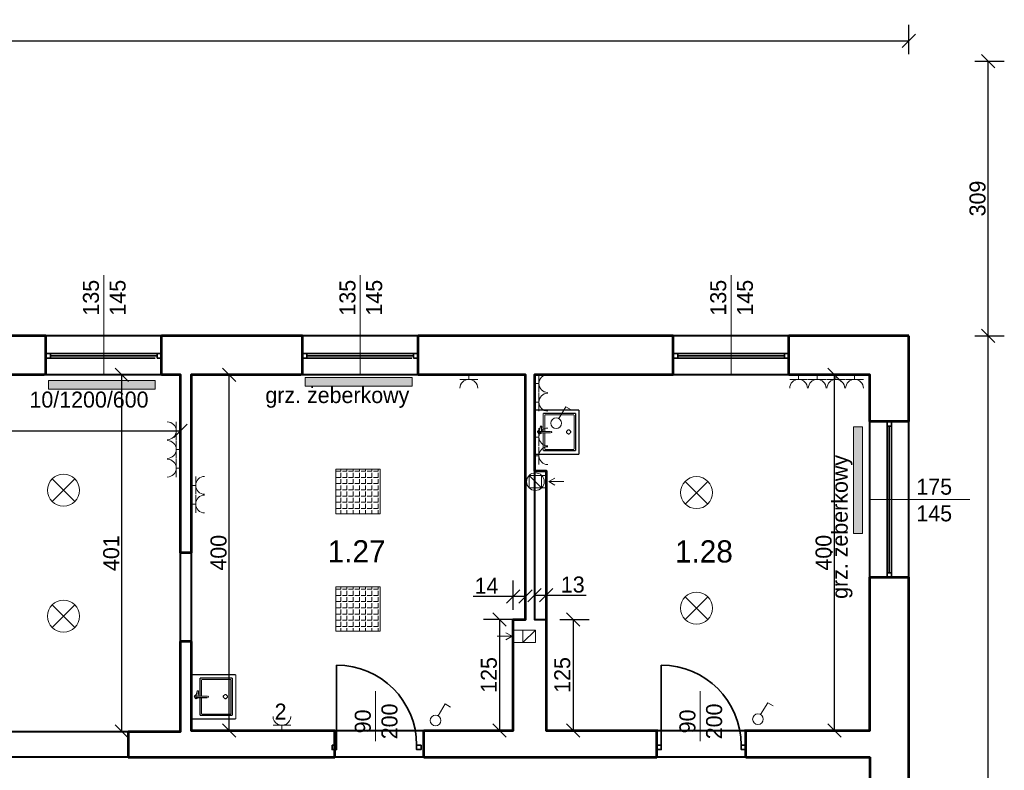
# Model space of a CAD drawing. Header units: millimetres. Extents: x 410204 to 467463, y -88400 to -47908.
# Tile 26 of 30: x 464253 to 465361, y -52067 to -51223. Entities that reach past the tile are written whole.
import ezdxf
from ezdxf.enums import TextEntityAlignment as Align

# ---------------------------------------------------------------- set-up
doc = ezdxf.new("R2010")
doc.units = ezdxf.units.MM
doc.linetypes.add('ACAD_ISO03W100', pattern=[30, 12, -18])
for name, color, linetype, lineweight in [('Apow', 1, 'Continuous', 40), ('drzwi', 53, 'Continuous', 35), ('gniazdo', 4, 'Continuous', 18), ('grzejnik', 20, 'Continuous', 18), ('komin', 213, 'Continuous', 18), ('okno', 211, 'Continuous', 35), ('opis', 47, 'Continuous', 18), ('opis powierzchnie', 10, 'Continuous', 18), ('oświetlenie', 40, 'Continuous', 18), ('przerywana', 120, 'ACAD_ISO03W100', 9), ('sanitariaty', 7, 'Continuous', 5), ('widok', 136, 'Continuous', 18), ('ściany', 21, 'Continuous', 53)]:
    doc.layers.add(name, color=color, linetype=linetype, lineweight=lineweight)
doc.layers.add('wymiary wewn', color=151, linetype='Continuous')
doc.layers.add('wymiary zewn', color=82, linetype='Continuous')
doc.dimstyles.new('1 100', dxfattribs={"dimtxt": 18, "dimasz": 15, "dimexe": 18, "dimexo": 0.0625, "dimgap": 3, "dimtad": 1, "dimdec": 0, "dimzin": 0, "dimdsep": 46, "dimtxsty": 'Standard', "dimblk": 'OBLIQUE', "dimcen": 0.09, "dimadec": 0, "dimazin": 0, "dimtfac": 1, "dimtdec": 0, "dimtofl": 0, "dimtmove": 0, "dimatfit": 3, "dimldrblk": 'OBLIQUE', "dimfxl": 15, "dimfxlon": 1, "dimtolj": 1, "dimtzin": 0, "dimarcsym": 0})

# ---------------------------------------------------------------- blocks, each defined once
blk = doc.blocks.new('_Oblique')
at = {"color": 0, "linetype": 'ByBlock', "lineweight": -2}
blk.add_line((-0.5, -0.5), (0.5, 0.5), dxfattribs=at)
blk = doc.blocks.new('*D15828')
at = {"layer": 'Defpoints', "color": 0}
for p in [(462031.2, -52052.6), (465209.2, -52052.6), (465209.2, -52118.3)]:
    blk.add_point(p, dxfattribs=at)
at = {"layer": 'wymiary wewn', "color": 0, "lineweight": -2}
for p, q in [((462031.2, -52103.3), (462031.2, -52136.3)), ((465209.2, -52103.3), (465209.2, -52136.3)), ((462031.2, -52118.3), (465209.2, -52118.3))]:
    blk.add_line(p, q, dxfattribs=at)
at = {"layer": 'wymiary wewn', "color": 0, "linetype": 'ByBlock', "lineweight": -2, "xscale": 15, "yscale": 15, "zscale": 15, "rotation": 180}
blk.add_blockref('_Oblique', (462031.2, -52118.3), dxfattribs=at)
at = {"layer": 'wymiary wewn', "color": 0, "linetype": 'ByBlock', "lineweight": -2, "xscale": 15, "yscale": 15, "zscale": 15}
blk.add_blockref('_Oblique', (465209.2, -52118.3), dxfattribs=at)
at = {"layer": 'wymiary wewn', "color": 0, "insert": (463620.2, -52106.3), "char_height": 18, "attachment_point": 5}
blk.add_mtext('\\A1;3178', dxfattribs=at)
blk = doc.blocks.new('*D15832')
at = {"layer": 'Defpoints', "color": 0}
for p in [(464845.2, -51897.6), (464845.2, -52022.6), (464875.5, -52022.6)]:
    blk.add_point(p, dxfattribs=at)
at = {"layer": 'wymiary wewn', "color": 0, "lineweight": -2}
for p, q in [((464860.5, -51897.6), (464893.5, -51897.6)), ((464875.5, -51897.6), (464875.5, -52022.6)), ((464860.5, -52022.6), (464893.5, -52022.6))]:
    blk.add_line(p, q, dxfattribs=at)
at = {"layer": 'wymiary wewn', "color": 0, "linetype": 'ByBlock', "lineweight": -2, "xscale": 15, "yscale": 15, "zscale": 15}
for p, rotation in [((464875.5, -51897.6), 90), ((464875.5, -52022.6), 270)]:
    blk.add_blockref('_Oblique', p, dxfattribs=dict(at, rotation=rotation))
at = {"layer": 'wymiary wewn', "color": 0, "insert": (464863.5, -51960.1), "char_height": 18, "attachment_point": 5, "rotation": 90}
blk.add_mtext('\\A1;125', dxfattribs=at)
blk = doc.blocks.new('*D15833')
at = {"layer": 'Defpoints', "color": 0}
for p in [(465169.4, -51622.6), (465209.2, -51622.6), (465209.2, -52022.6)]:
    blk.add_point(p, dxfattribs=at)
at = {"layer": 'wymiary wewn', "color": 0, "lineweight": -2}
for p, q in [((465184.4, -51622.6), (465151.4, -51622.6)), ((465169.4, -52022.6), (465169.4, -51622.6)), ((465184.4, -52022.6), (465151.4, -52022.6))]:
    blk.add_line(p, q, dxfattribs=at)
at = {"layer": 'wymiary wewn', "color": 0, "linetype": 'ByBlock', "lineweight": -2, "xscale": 15, "yscale": 15, "zscale": 15}
for p, rotation in [((465169.4, -51622.6), 90), ((465169.4, -52022.6), 270)]:
    blk.add_blockref('_Oblique', p, dxfattribs=dict(at, rotation=rotation))
at = {"layer": 'wymiary wewn', "color": 0, "insert": (465157.4, -51822.6), "char_height": 18, "attachment_point": 5, "rotation": 90}
blk.add_mtext('\\A1;400', dxfattribs=at)
blk = doc.blocks.new('d90')
at = {"layer": 'drzwi'}
blk.add_line((264632.9, -20573.3), (264632.9, -20663.3), dxfattribs=at)
for points in [[(264542.9, -20573.3), (264542.9, -20568.3), (264537.9, -20568.3), (264537.9, -20573.3)], [(264637.9, -20573.3), (264637.9, -20568.3), (264632.9, -20568.3), (264632.9, -20573.3)]]:
    blk.add_lwpolyline(points, close=True, dxfattribs=at)
blk.add_arc((264632.9, -20573.3), 90, 180, 270, dxfattribs=at)
blk = doc.blocks.new('ZLEW')
at = {"layer": 'sanitariaty', "const_width": 1.27}
for points in [[(137057.1, -35373.2), (137007.1, -35373.2), (137007.1, -35423.1)], [(137016.9, -35377), (137053.3, -35377)], [(137016.9, -35397.3), (137016.9, -35377)], [(137051.6, -35378.7), (137018.6, -35378.7)], [(137018.6, -35378.7), (137018.6, -35397.3)], [(137051.6, -35417.6), (137051.6, -35378.7)], [(137053.3, -35418.9), (137053.3, -35377)], [(137057.1, -35373.2), (137057.1, -35423.1)], [(137012.9, -35395.6), (137012.3, -35395.6), (137010.6, -35397.2), (137010.6, -35397.5), (137010.5, -35397.8), (137011.8, -35400), (137012, -35400.1), (137012.3, -35400.2), (137014.7, -35399.3), (137014.9, -35399.1)], [(137025.3, -35397.3), (137019.4, -35397.3), (137012.2, -35397.3), (137013.9, -35391.4), (137014.8, -35391.4), (137015.2, -35391.8), (137014.8, -35397.3)], [(137012.2, -35397.3), (137012.2, -35399)], [(137025.3, -35399), (137019.4, -35399), (137012.2, -35399)], [(137016.9, -35418.9), (137016.9, -35399)], [(137018.6, -35399), (137018.6, -35417.6)], [(137026.2, -35397.9), (137026.2, -35397.8), (137025.7, -35397.3), (137025.5, -35397.3)], [(137025.5, -35398.5), (137025.7, -35398.5), (137026.2, -35398.1), (137026.2, -35397.9)], [(137007.1, -35423.1), (137057.1, -35423.1)], [(137016.9, -35418.9), (137053.3, -35418.9)], [(137018.6, -35417.6), (137051.6, -35417.6)]]:
    blk.add_lwpolyline(points, dxfattribs=at)
at = {"layer": 'sanitariaty'}
blk.add_lwpolyline([(137026.6, -35398.1), (137026.6, -35397.7), (137026.2, -35397.7), (137025.8, -35398.1), (137026.2, -35398.5), (137026.6, -35398.5), (137026.6, -35398.1)], close=True, dxfattribs=at)
blk.add_lwpolyline([(137026.6, -35398.1), (137026.6, -35397.7), (137026.2, -35397.7), (137025.8, -35398.1), (137026.2, -35398.5), (137026.6, -35398.5), (137026.6, -35398.1)], close=True, dxfattribs=at)
at = {"layer": 'sanitariaty', "const_width": 1.27}
blk.add_lwpolyline([(137047.8, -35397.9), (137047.8, -35397.3), (137046, -35395.6), (137045.4, -35395.6), (137044.9, -35395.6), (137043.1, -35397.3), (137043.1, -35397.9), (137043.1, -35398.5), (137044.9, -35400.2), (137045.4, -35400.2), (137046, -35400.2), (137047.8, -35398.5), (137047.8, -35397.9)], close=True, dxfattribs=at)
blk = doc.blocks.new('lampa')
at = {"layer": 'oświetlenie'}
for p, q in [((135722.5, -38772.7), (135748, -38798.2)), ((135722.5, -38798.2), (135748, -38772.7))]:
    blk.add_line(p, q, dxfattribs=at)
blk.add_circle((135735.3, -38785.4), 18, dxfattribs=at)
blk = doc.blocks.new('gniazdo')
at = {"layer": 'gniazdo'}
for p, q in [((135889.3, -37717.9), (135889.3, -37737.9)), ((135894.3, -37727.9), (135889.3, -37727.9))]:
    blk.add_line(p, q, dxfattribs=at)
blk.add_arc((135879.3, -37727.9), 10, 270, 90, dxfattribs=at)
blk = doc.blocks.new('łącznik')
at = {"layer": 'gniazdo'}
for p, q in [((135306.8, -38673), (135314.7, -38659.6)), ((135314.7, -38659.6), (135320.7, -38663.2))]:
    blk.add_line(p, q, dxfattribs=at)
blk.add_circle((135303.8, -38678.2), 6, dxfattribs=at)
blk = doc.blocks.new('*D15916')
at = {"layer": 'Defpoints', "color": 0}
for p in [(463986.2, -51622.6), (464434.2, -51622.6), (464434.2, -51685.5)]:
    blk.add_point(p, dxfattribs=at)
at = {"layer": 'wymiary wewn', "color": 0, "lineweight": -2}
for p, q in [((463986.2, -51670.5), (463986.2, -51703.5)), ((464434.2, -51670.5), (464434.2, -51703.5)), ((463986.2, -51685.5), (464434.2, -51685.5))]:
    blk.add_line(p, q, dxfattribs=at)
at = {"layer": 'wymiary wewn', "color": 0, "linetype": 'ByBlock', "lineweight": -2, "xscale": 15, "yscale": 15, "zscale": 15, "rotation": 180}
blk.add_blockref('_Oblique', (463986.2, -51685.5), dxfattribs=at)
at = {"layer": 'wymiary wewn', "color": 0, "linetype": 'ByBlock', "lineweight": -2, "xscale": 15, "yscale": 15, "zscale": 15}
blk.add_blockref('_Oblique', (464434.2, -51685.5), dxfattribs=at)
at = {"layer": 'wymiary wewn', "color": 0, "insert": (464210.2, -51673.5), "char_height": 18, "attachment_point": 5}
blk.add_mtext('\\A1;448', dxfattribs=at)
blk = doc.blocks.new('*D15920')
at = {"layer": 'Defpoints', "color": 0}
for p in [(464808.2, -51897.6), (464792.9, -52022.6), (464808.2, -52022.6)]:
    blk.add_point(p, dxfattribs=at)
at = {"layer": 'wymiary wewn', "color": 0, "lineweight": -2}
for p, q in [((464807.9, -51897.6), (464774.9, -51897.6)), ((464792.9, -51897.6), (464792.9, -52022.6)), ((464807.9, -52022.6), (464774.9, -52022.6))]:
    blk.add_line(p, q, dxfattribs=at)
at = {"layer": 'wymiary wewn', "color": 0, "linetype": 'ByBlock', "lineweight": -2, "xscale": 15, "yscale": 15, "zscale": 15}
for p, rotation in [((464792.9, -51897.6), 90), ((464792.9, -52022.6), 270)]:
    blk.add_blockref('_Oblique', p, dxfattribs=dict(at, rotation=rotation))
at = {"layer": 'wymiary wewn', "color": 0, "insert": (464780.9, -51960.1), "char_height": 18, "attachment_point": 5, "rotation": 90}
blk.add_mtext('\\A1;125', dxfattribs=at)
blk = doc.blocks.new('*D15921')
at = {"layer": 'Defpoints', "color": 0}
for p in [(464446.2, -51622.6), (464488.9, -51622.6), (464446.2, -52022.6)]:
    blk.add_point(p, dxfattribs=at)
at = {"layer": 'wymiary wewn', "color": 0, "lineweight": -2}
for p, q in [((464473.9, -51622.6), (464506.9, -51622.6)), ((464488.9, -52022.6), (464488.9, -51622.6)), ((464473.9, -52022.6), (464506.9, -52022.6))]:
    blk.add_line(p, q, dxfattribs=at)
at = {"layer": 'wymiary wewn', "color": 0, "linetype": 'ByBlock', "lineweight": -2, "xscale": 15, "yscale": 15, "zscale": 15}
for p, rotation in [((464488.9, -51622.6), 90), ((464488.9, -52022.6), 270)]:
    blk.add_blockref('_Oblique', p, dxfattribs=dict(at, rotation=rotation))
at = {"layer": 'wymiary wewn', "color": 0, "insert": (464476.9, -51822.6), "char_height": 18, "attachment_point": 5, "rotation": 90}
blk.add_mtext('\\A1;400', dxfattribs=at)
blk = doc.blocks.new('*D15922')
at = {"layer": 'Defpoints', "color": 0}
for p in [(464368.2, -51622.6), (464434.2, -51622.6), (464434.2, -52023.6)]:
    blk.add_point(p, dxfattribs=at)
at = {"layer": 'wymiary wewn', "color": 0, "lineweight": -2}
for p, q in [((464383.2, -51622.6), (464350.2, -51622.6)), ((464368.2, -52023.6), (464368.2, -51622.6)), ((464383.2, -52023.6), (464350.2, -52023.6))]:
    blk.add_line(p, q, dxfattribs=at)
at = {"layer": 'wymiary wewn', "color": 0, "linetype": 'ByBlock', "lineweight": -2, "xscale": 15, "yscale": 15, "zscale": 15}
for p, rotation in [((464368.2, -51622.6), 90), ((464368.2, -52023.6), 270)]:
    blk.add_blockref('_Oblique', p, dxfattribs=dict(at, rotation=rotation))
at = {"layer": 'wymiary wewn', "color": 0, "insert": (464356.2, -51823.1), "char_height": 18, "attachment_point": 5, "rotation": 90}
blk.add_mtext('\\A1;401', dxfattribs=at)
blk = doc.blocks.new('świetlówka2')
at = {"layer": 'oświetlenie', "transparency": 33554687}
h = blk.add_hatch(dxfattribs=at)
h.set_pattern_fill('ANGLE', color=256)
h.set_pattern_definition([(3e-13, (0, 0), (-4e-14, 6.985), [5.08, -1.905]), (90, (0, 0), (-6.985, -4e-14), [5.08, -1.905])])
h.paths.add_polyline_path([(134994.3, -38817.8), (134994.3, -38767.8), (134944.3, -38767.8), (134944.3, -38817.8)])
at = {"layer": 'oświetlenie'}
blk.add_lwpolyline([(134944.3, -38767.8), (134994.3, -38767.8), (134994.3, -38817.8), (134944.3, -38817.8)], close=True, dxfattribs=at)
blk = doc.blocks.new('*D15945')
at = {"layer": 'Defpoints', "color": 0}
for p in [(465253.2, -51246.7), (462626.2, -51269.6), (465253.2, -51578.6)]:
    blk.add_point(p, dxfattribs=at)
at = {"layer": 'wymiary zewn', "color": 0, "lineweight": -2}
for p, q in [((462626.2, -51261.7), (462626.2, -51228.7)), ((465253.2, -51261.7), (465253.2, -51228.7)), ((462626.2, -51246.7), (465253.2, -51246.7))]:
    blk.add_line(p, q, dxfattribs=at)
at = {"layer": 'wymiary zewn', "color": 0, "linetype": 'ByBlock', "lineweight": -2, "xscale": 15, "yscale": 15, "zscale": 15, "rotation": 180}
blk.add_blockref('_Oblique', (462626.2, -51246.7), dxfattribs=at)
at = {"layer": 'wymiary zewn', "color": 0, "linetype": 'ByBlock', "lineweight": -2, "xscale": 15, "yscale": 15, "zscale": 15}
blk.add_blockref('_Oblique', (465253.2, -51246.7), dxfattribs=at)
at = {"layer": 'wymiary zewn', "color": 0, "insert": (463939.7, -51234.7), "char_height": 18, "attachment_point": 5}
blk.add_mtext('\\A1;2627', dxfattribs=at)
blk = doc.blocks.new('*D15949')
at = {"layer": 'Defpoints', "color": 0}
for p in [(465253.2, -51578.6), (465342.5, -51578.6), (465253.2, -52729.6)]:
    blk.add_point(p, dxfattribs=at)
at = {"layer": 'wymiary zewn', "color": 0, "lineweight": -2}
for p, q in [((465327.5, -51578.6), (465360.5, -51578.6)), ((465342.5, -52729.6), (465342.5, -51578.6)), ((465327.5, -52729.6), (465360.5, -52729.6))]:
    blk.add_line(p, q, dxfattribs=at)
at = {"layer": 'wymiary zewn', "color": 0, "linetype": 'ByBlock', "lineweight": -2, "xscale": 15, "yscale": 15, "zscale": 15}
for p, rotation in [((465342.5, -51578.6), 90), ((465342.5, -52729.6), 270)]:
    blk.add_blockref('_Oblique', p, dxfattribs=dict(at, rotation=rotation))
at = {"layer": 'wymiary zewn', "color": 0, "insert": (465330.5, -52154.1), "char_height": 18, "attachment_point": 5, "rotation": 90}
blk.add_mtext('\\A1;1151', dxfattribs=at)
blk = doc.blocks.new('*D15950')
at = {"layer": 'Defpoints', "color": 0}
for p in [(462626.2, -51269.6), (465342.5, -51269.6), (465253.2, -51578.6)]:
    blk.add_point(p, dxfattribs=at)
at = {"layer": 'wymiary zewn', "color": 0, "lineweight": -2}
for p, q in [((465327.5, -51269.6), (465360.5, -51269.6)), ((465342.5, -51578.6), (465342.5, -51269.6)), ((465327.5, -51578.6), (465360.5, -51578.6))]:
    blk.add_line(p, q, dxfattribs=at)
at = {"layer": 'wymiary zewn', "color": 0, "linetype": 'ByBlock', "lineweight": -2, "xscale": 15, "yscale": 15, "zscale": 15}
for p, rotation in [((465342.5, -51269.6), 90), ((465342.5, -51578.6), 270)]:
    blk.add_blockref('_Oblique', p, dxfattribs=dict(at, rotation=rotation))
at = {"layer": 'wymiary zewn', "color": 0, "insert": (465330.5, -51424.1), "char_height": 18, "attachment_point": 5, "rotation": 90}
blk.add_mtext('\\A1;309', dxfattribs=at)
blk = doc.blocks.new('*D15951')
at = {"layer": 'Defpoints', "color": 0}
for p in [(464845.2, -51870.5), (464832.2, -51897.6), (464845.2, -51897.6)]:
    blk.add_point(p, dxfattribs=at)
at = {"layer": 'wymiary wewn', "color": 0, "lineweight": -2}
for p, q in [((464832.2, -51885.5), (464832.2, -51852.5)), ((464845.2, -51885.5), (464845.2, -51852.5)), ((464832.2, -51870.5), (464845.2, -51870.5)), ((464845.2, -51870.5), (464890.2, -51870.5))]:
    blk.add_line(p, q, dxfattribs=at)
at = {"layer": 'wymiary wewn', "color": 0, "linetype": 'ByBlock', "lineweight": -2, "xscale": 15, "yscale": 15, "zscale": 15, "rotation": 180}
blk.add_blockref('_Oblique', (464832.2, -51870.5), dxfattribs=at)
at = {"layer": 'wymiary wewn', "color": 0, "linetype": 'ByBlock', "lineweight": -2, "xscale": 15, "yscale": 15, "zscale": 15}
blk.add_blockref('_Oblique', (464845.2, -51870.5), dxfattribs=at)
at = {"layer": 'wymiary wewn', "color": 0, "insert": (464875.2, -51858.5), "char_height": 18, "attachment_point": 5}
blk.add_mtext('\\A1;13', dxfattribs=at)
blk = doc.blocks.new('*D15952')
at = {"layer": 'Defpoints', "color": 0}
for p in [(464808.2, -51871.8), (464808.2, -51897.6), (464822.2, -51897.6)]:
    blk.add_point(p, dxfattribs=at)
at = {"layer": 'wymiary wewn', "color": 0, "lineweight": -2}
for p, q in [((464808.2, -51886.8), (464808.2, -51853.8)), ((464822.2, -51886.8), (464822.2, -51853.8)), ((464808.2, -51871.8), (464763.2, -51871.8)), ((464822.2, -51871.8), (464808.2, -51871.8))]:
    blk.add_line(p, q, dxfattribs=at)
at = {"layer": 'wymiary wewn', "color": 0, "linetype": 'ByBlock', "lineweight": -2, "xscale": 15, "yscale": 15, "zscale": 15, "rotation": 180}
blk.add_blockref('_Oblique', (464808.2, -51871.8), dxfattribs=at)
at = {"layer": 'wymiary wewn', "color": 0, "linetype": 'ByBlock', "lineweight": -2, "xscale": 15, "yscale": 15, "zscale": 15}
blk.add_blockref('_Oblique', (464822.2, -51871.8), dxfattribs=at)
at = {"layer": 'wymiary wewn', "color": 0, "insert": (464778.2, -51859.8), "char_height": 18, "attachment_point": 5}
blk.add_mtext('\\A1;14', dxfattribs=at)

msp = doc.modelspace()

# ---------------------------------------------------------------- hatches: boundary and pattern name
at = {"layer": 'grzejnik', "transparency": 33554687}
h = msp.add_hatch(color=256, dxfattribs=at)
h.dxf.hatch_style = 1
h.paths.add_polyline_path([(464405.7, -51628.7), (464285.7, -51628.7), (464285.7, -51638.7), (464405.7, -51638.7)])
h = msp.add_hatch(color=256, dxfattribs=at)
h.dxf.hatch_style = 1
h.paths.add_polyline_path([(464694.4, -51625.3), (464574.4, -51625.3), (464574.4, -51635.3), (464694.4, -51635.3)])
h = msp.add_hatch(color=256, dxfattribs=at)
h.dxf.hatch_style = 1
h.paths.add_polyline_path([(465191.1, -51680.8), (465191.1, -51800.8), (465201.1, -51800.8), (465201.1, -51680.8)])

# ---------------------------------------------------------------- linework, layer by layer
at = {"layer": 'Apow'}
for points in [[(465253.2, -51578.6), (464180.2, -51578.6), (464180.2, -51578.6), (463887.2, -51578.6), (463887.2, -51578.6), (462626.2, -51578.6), (462626.2, -51269.6), (462325.2, -51269.6), (462325.2, -51578.6), (461256.2, -51578.6), (461256.2, -52729.6), (465253.2, -52729.6)], [(464434.2, -52023.6), (464434.2, -51622.6), (463986.2, -51622.6), (463986.2, -52023.6)], [(464446.2, -51622.6), (464446.2, -52022.6), (464808.2, -52022.6), (464808.2, -51897.6), (464822.2, -51897.6), (464822.2, -51622.6)], [(464845.2, -51897.6), (464845.2, -52022.6), (465209.2, -52022.6), (465209.2, -51622.6), (464832.2, -51622.6), (464832.2, -51897.6)], [(462031.2, -52052.6), (462031.2, -52248.6), (465209.2, -52248.6), (465209.2, -52052.6)]]:
    msp.add_lwpolyline(points, close=True, dxfattribs=at)
at = {"layer": 'grzejnik'}
for points in [[(464405.7, -51628.7), (464405.7, -51638.7), (464285.7, -51638.7), (464285.7, -51628.7)], [(464694.4, -51625.3), (464694.4, -51635.3), (464574.4, -51635.3), (464574.4, -51625.3)], [(465191.1, -51680.8), (465201.1, -51680.8), (465201.1, -51800.8), (465191.1, -51800.8)]]:
    msp.add_lwpolyline(points, close=True, dxfattribs=at)
at = {"layer": 'komin'}
for p, q in [((464826.2, -51735.6), (464840.2, -51749.6)), ((464845.2, -51735.6), (464837.2, -51735.6)), ((464855.2, -51738.7), (464848.2, -51742.6)), ((464848.2, -51742.6), (464865, -51742.6)), ((464855.2, -51746.5), (464848.2, -51742.6)), ((464840.2, -51749.6), (464845.2, -51749.6)), ((464820.2, -51909.6), (464808.2, -51909.6)), ((464833.2, -51909.6), (464819.2, -51923.6)), ((464806.9, -51916.6), (464790.1, -51916.6)), ((464799.9, -51912.7), (464806.9, -51916.6)), ((464799.9, -51920.5), (464806.9, -51916.6)), ((464820.2, -51923.6), (464808.2, -51923.6))]:
    msp.add_line(p, q, dxfattribs=at)
for points in [[(464826.2, -51735.6), (464826.2, -51749.6), (464840.2, -51749.6), (464840.2, -51735.6)], [(464833.2, -51909.6), (464833.2, -51923.6), (464819.2, -51923.6), (464819.2, -51909.6)]]:
    msp.add_lwpolyline(points, close=True, dxfattribs=at)
msp.add_circle((464833.2, -51742.6), 9.9, dxfattribs=at)
at = {"layer": 'okno'}
for p, q in [((464407.7, -51598.6), (464287.7, -51598.6)), ((464407.7, -51601.1), (464287.7, -51601.1)), ((464696.2, -51598.6), (464576.2, -51598.6)), ((464696.2, -51601.1), (464576.2, -51601.1)), ((465113.2, -51598.6), (464993.2, -51598.6)), ((465113.2, -51601.1), (464993.2, -51601.1)), ((464405.7, -51603.6), (464285.7, -51603.6)), ((464694.2, -51603.6), (464574.2, -51603.6)), ((465113.2, -51603.6), (464993.2, -51603.6)), ((465228.7, -51845.1), (465228.7, -51680.1)), ((465231.2, -51845.1), (465231.2, -51680.1)), ((465233.7, -51845.1), (465233.7, -51680.1))]:
    msp.add_line(p, q, dxfattribs=at)
for points in [[(464282.7, -51603.6), (464287.7, -51603.6), (464287.7, -51598.6), (464282.7, -51598.6)], [(464407.7, -51603.6), (464412.7, -51603.6), (464412.7, -51598.6), (464407.7, -51598.6)], [(464571.2, -51603.6), (464576.2, -51603.6), (464576.2, -51598.6), (464571.2, -51598.6)], [(464696.2, -51603.6), (464701.2, -51603.6), (464701.2, -51598.6), (464696.2, -51598.6)], [(464988.2, -51603.6), (464993.2, -51603.6), (464993.2, -51598.6), (464988.2, -51598.6)], [(465113.2, -51603.6), (465118.2, -51603.6), (465118.2, -51598.6), (465113.2, -51598.6)], [(465228.7, -51675.1), (465228.7, -51680.1), (465233.7, -51680.1), (465233.7, -51675.1)], [(465228.7, -51845.1), (465228.7, -51850.1), (465233.7, -51850.1), (465233.7, -51845.1)]]:
    msp.add_lwpolyline(points, close=True, dxfattribs=at)
at = {"layer": 'opis'}
for p, q in [((464347.7, -51622.6), (464347.7, -51510.2)), ((464636.2, -51622.6), (464636.2, -51510.2)), ((465053.2, -51622.6), (465053.2, -51510.2)), ((465209.2, -51762.6), (465321.6, -51762.6)), ((464653.4, -51978.3), (464653.4, -52034.5)), ((465018.5, -51978.3), (465018.5, -52034.5))]:
    msp.add_line(p, q, dxfattribs=at)
at = {"layer": 'przerywana', "ltscale": 0.1}
for p, q in [((464434.2, -51822.6), (464434.2, -51922.6)), ((464446.2, -51922.6), (464446.2, -51822.6)), ((463986.2, -52023.6), (464375.2, -52023.6)), ((464375.2, -52052.6), (463986.2, -52052.6))]:
    msp.add_line(p, q, dxfattribs=at)
at = {"layer": 'widok'}
for p, q in [((464282.7, -51578.6), (464412.7, -51578.6)), ((464571.2, -51578.6), (464701.2, -51578.6)), ((464988.2, -51578.6), (465118.2, -51578.6)), ((464410.7, -51622.6), (464280.7, -51622.6)), ((464699.2, -51622.6), (464569.2, -51622.6)), ((465118.2, -51622.6), (464988.2, -51622.6)), ((465209.2, -51675.1), (465209.2, -51850.1)), ((465253.2, -51850.1), (465253.2, -51675.1))]:
    msp.add_line(p, q, dxfattribs=at)
at = {"layer": 'ściany'}
for p, q in [((464282.7, -51578.6), (464156.2, -51578.6)), ((464282.7, -51622.6), (464282.7, -51578.6)), ((464571.2, -51578.6), (464412.7, -51578.6)), ((464412.7, -51622.6), (464412.7, -51578.6)), ((464571.2, -51622.6), (464571.2, -51578.6)), ((464701.2, -51622.6), (464701.2, -51578.6)), ((464988.2, -51578.6), (464701.2, -51578.6)), ((464988.2, -51622.6), (464988.2, -51578.6)), ((465253.2, -51578.6), (465118.2, -51578.6)), ((465118.2, -51622.6), (465118.2, -51578.6)), ((465253.2, -51675.1), (465253.2, -51578.6)), ((465253.2, -51675.1), (465209.2, -51675.1)), ((464446.2, -51822.6), (464434.2, -51822.6)), ((465209.2, -51850.1), (465253.2, -51850.1)), ((465253.2, -52085.6), (465253.2, -51850.1)), ((464446.2, -51922.6), (464434.2, -51922.6)), ((464607.6, -52052.6), (464607.6, -52022.6)), ((464707.6, -52052.6), (464707.6, -52022.6)), ((464969.7, -52052.6), (464969.7, -52021.6)), ((465069.7, -52052.6), (465069.7, -52021.6)), ((464375.2, -52023.6), (464375.2, -52052.6)), ((464707.6, -52052.6), (464969.7, -52052.6)), ((465069.7, -52052.6), (465209.2, -52052.6)), ((465209.2, -52052.6), (465209.2, -52085.6))]:
    msp.add_line(p, q, dxfattribs=at)
for points in [[(464280.7, -51622.6), (464156.2, -51622.6)], [(464434.2, -51822.6), (464434.2, -51622.6), (464412.7, -51622.6)], [(464569.2, -51622.6), (464446.2, -51622.6), (464446.2, -51822.6)], [(464707.6, -52022.6), (464808.2, -52022.6), (464808.2, -51897.6), (464822.2, -51897.6), (464822.2, -51622.6), (464701.2, -51622.6)], [(464988.2, -51622.6), (464832.2, -51622.6), (464832.2, -51730.6), (464845.2, -51730.6), (464845.2, -52022.6), (464969.7, -52022.6)], [(465209.2, -51675.1), (465209.2, -51622.6), (465118.2, -51622.6)], [(465069.7, -52022.6), (465209.2, -52022.6), (465209.2, -51850.1)], [(464375.2, -52023.6), (464434.2, -52023.6), (464434.2, -51922.6)], [(464446.2, -51922.6), (464446.2, -52022.6), (464607.6, -52022.6)], [(464375.2, -52052.6), (464607.6, -52052.6)]]:
    msp.add_lwpolyline(points, dxfattribs=at)

# ---------------------------------------------------------------- block references
at = {"layer": 'gniazdo', "xscale": -1}
for p, rotation in [((502486.2, -187516.9), 269.9999999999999), ((600726.4, -13904.3), 359.9999999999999), ((502857.1, -187516.9), 269.9999999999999), ((502878, -187516.9), 269.9999999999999), ((502899, -187516.9), 269.9999999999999), ((502920, -187516.9), 269.9999999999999), ((600726.4, -13925.3), 359.9999999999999), ((600726.4, -13964.5), 359.9999999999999), ((600726.4, -13985.5), 359.9999999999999), ((600340.4, -14018.9), 359.9999999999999), ((600340.4, -14039.9), 359.9999999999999), ((426820.2, 83872.6), 89.99999999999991)]:
    msp.add_blockref('gniazdo', p, dxfattribs=dict(at, rotation=rotation))
at = {"layer": 'gniazdo'}
for name, p in [('łącznik', (329552.8, -12998.7)), ('gniazdo', (328539.9, -13957.5)), ('gniazdo', (328539.9, -13978.5)), ('gniazdo', (328539.9, -13999.5)), ('łącznik', (329417.1, -13333.1)), ('łącznik', (329779.7, -13331.7))]:
    msp.add_blockref(name, p, dxfattribs=at)
at = {"layer": 'oświetlenie'}
for p in [(328567.1, -12966.9), (329279, -12969.6), (329279, -13099.6)]:
    msp.add_blockref('lampa', p, dxfattribs=at)
at = {"layer": 'oświetlenie', "xscale": -1}
for p in [(599603, -12960.9), (599603, -13093)]:
    msp.add_blockref('świetlówka2', p, dxfattribs=at)
at = {"layer": 'oświetlenie', "xscale": -1, "rotation": 179.9999999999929}
msp.add_blockref('lampa', (328567.1, -90679.3), dxfattribs=at)
at = {"layer": 'sanitariaty'}
for p in [(327825.1, -16288.8), (327439.1, -16586.6)]:
    msp.add_blockref('ZLEW', p, dxfattribs=at)
at = {"layer": 'ściany', "rotation": 180}
for p in [(729242.5, -72612.4), (729607.6, -72612.4)]:
    msp.add_blockref('d90', p, dxfattribs=at)

# ---------------------------------------------------------------- texts
at = {"layer": 'gniazdo', "insert": (464553.3, -51992.3), "char_height": 18, "width": 38.216, "attachment_point": 3}
msp.add_mtext('2', dxfattribs=at)
at = {"layer": 'grzejnik', "char_height": 18, "width": 258.06, "attachment_point": 1}
for s, insert in [('grz. żeberkowy', (464529.5, -51636.2)), ('10/1200/600', (464264.2, -51641.3))]:
    msp.add_mtext(s, dxfattribs=dict(at, insert=insert))
at = {"layer": 'grzejnik', "insert": (465166.4, -51874.5), "char_height": 18, "width": 258.06, "attachment_point": 1, "rotation": 90}
msp.add_mtext('grz. żeberkowy', dxfattribs=at)
at = {"layer": 'opis', "char_height": 18, "width": 54.869, "rotation": 90}
for s, insert, attachment_point in [('135\\P145', (464324.3, -51515.6), 3), ('135\\P145', (464612.8, -51515.6), 3), ('135\\P145', (465029.8, -51515.6), 3), ('\\pxqc;90\\P200', (464630, -52039.8), 1), ('\\pxqc;90\\P200', (464995.1, -52039.8), 1)]:
    msp.add_mtext(s, dxfattribs=dict(at, insert=insert, attachment_point=attachment_point))
at = {"layer": 'opis', "insert": (465301.8, -51739.3), "char_height": 18, "width": 54.869, "attachment_point": 3}
msp.add_mtext('175\\P145', dxfattribs=at)
at = {"layer": 'opis powierzchnie'}
for s, p in [('1.27', (464632.1, -51821)), ('1.28', (465022.7, -51821.1))]:
    msp.add_text(s, height=25, dxfattribs=at).set_placement(p, align=Align.MIDDLE_CENTER)

# ---------------------------------------------------------------- dimensions: what is measured, and where the dimension line sits
at = {"layer": 'wymiary wewn'}
dim = msp.add_linear_dim(base=(464434.2, -51685.5), p1=(463986.2, -51622.6), p2=(464434.2, -51622.6), dimstyle='1 100', override={"dimtmove": 1}, dxfattribs=at)
dim.commit()
dim.dimension.update_dxf_attribs({"geometry": '*D15916', "text_midpoint": (464210.2, -51673.5)})
for base, p1, p2, picture, middle in [((464368.2, -51622.6), (464434.2, -52023.6), (464434.2, -51622.6), '*D15922', (464356.2, -51823.1)), ((464488.9, -51622.6), (464446.2, -52022.6), (464446.2, -51622.6), '*D15921', (464476.9, -51822.6)), ((465169.4, -51622.6), (465209.2, -52022.6), (465209.2, -51622.6), '*D15833', (465157.4, -51822.6)), ((464792.9, -52022.6), (464808.2, -51897.6), (464808.2, -52022.6), '*D15920', (464780.9, -51960.1)), ((464875.5, -52022.6), (464845.2, -51897.6), (464845.2, -52022.6), '*D15832', (464863.5, -51960.1))]:
    dim = msp.add_linear_dim(base=base, p1=p1, p2=p2, angle=90, dimstyle='1 100', dxfattribs=at)
    dim.commit()
    dim.dimension.update_dxf_attribs({"geometry": picture, "text_midpoint": middle})
for base, p1, p2, picture, middle in [((464808.2, -51871.8), (464822.2, -51897.6), (464808.2, -51897.6), '*D15952', (464778.2, -51859.8)), ((464845.2, -51870.5), (464832.2, -51897.6), (464845.2, -51897.6), '*D15951', (464875.2, -51858.5)), ((465209.2, -52118.3), (462031.2, -52052.6), (465209.2, -52052.6), '*D15828', (463620.2, -52106.3))]:
    dim = msp.add_linear_dim(base=base, p1=p1, p2=p2, dimstyle='1 100', dxfattribs=at)
    dim.commit()
    dim.dimension.update_dxf_attribs({"geometry": picture, "text_midpoint": middle})
at = {"layer": 'wymiary zewn'}
dim = msp.add_linear_dim(base=(465253.2, -51246.7), p1=(462626.2, -51269.6), p2=(465253.2, -51578.6), dimstyle='1 100', override={"dimtmove": 1}, dxfattribs=at)
dim.commit()
dim.dimension.update_dxf_attribs({"geometry": '*D15945', "text_midpoint": (463939.7, -51234.7)})
for base, p1, p2, picture, middle in [((465342.5, -51269.6), (465253.2, -51578.6), (462626.2, -51269.6), '*D15950', (465330.5, -51424.1)), ((465342.5, -51578.6), (465253.2, -52729.6), (465253.2, -51578.6), '*D15949', (465330.5, -52154.1))]:
    dim = msp.add_linear_dim(base=base, p1=p1, p2=p2, angle=90, dimstyle='1 100', dxfattribs=at)
    dim.commit()
    dim.dimension.update_dxf_attribs({"geometry": picture, "text_midpoint": middle})

doc.saveas('drawing.dxf')
